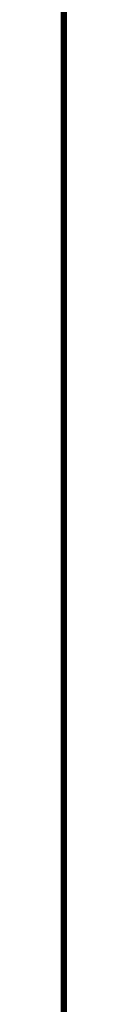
# Model space of a CAD drawing. Header units: millimetres. Extents: x -165 to 165, y -140 to 140.
# Tile 28 of 38: x 164.629 to 164.956, y -74.65 to -9.3. Entities that reach past the tile are written whole.
import ezdxf

# ---------------------------------------------------------------- set-up
doc = ezdxf.new("R2010")
doc.units = ezdxf.units.MM
doc.header["$MEASUREMENT"] = 0
doc.layers.add('Predefinito', color=5, linetype='Continuous')

# ---------------------------------------------------------------- blocks, each defined once
blk = doc.blocks.new('(#617) SUMATRA')
at = {"layer": 'Predefinito'}
for points in [[(164.629, -123.8), (164.629, 123.8)], [(164.796, 123.8), (164.796, -123.8)], [(164.895, -123.8), (164.895, 123.8)], [(164.724, -119.8), (164.724, 119.8)], [(164.756, -119.8), (164.756, 119.8)], [(164.956, -119.8), (164.956, 119.8)], [(164.956, -119.8), (164.956, 119.8)]]:
    blk.add_lwpolyline(points, dxfattribs=at)
blk = doc.blocks.new('(#609) Assem1')
at = {"layer": 'Predefinito'}
blk.add_blockref('(#617) SUMATRA', (0, 0), dxfattribs=at)

msp = doc.modelspace()

# ---------------------------------------------------------------- block references
at = {"layer": 'Predefinito'}
msp.add_blockref('(#609) Assem1', (0, 0), dxfattribs=at)

doc.saveas('drawing.dxf')
